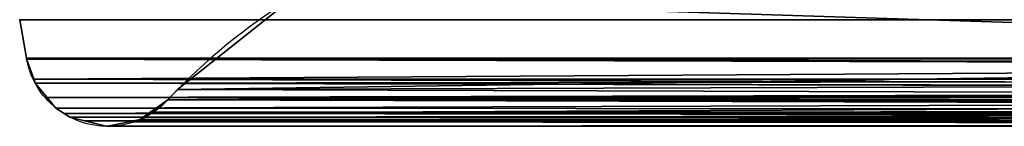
# Model space of a CAD drawing. Header units: millimetres. Extents: x -322 to 8072, y -96 to 57.
# Tile 16 of 256: x -193 to -138, y -47 to -41. Entities that reach past the tile are written whole.
import ezdxf

# ---------------------------------------------------------------- set-up
doc = ezdxf.new("R2010")
doc.units = ezdxf.units.MM
doc.layers.add('151', color=7, linetype='Continuous', true_color=0xffffff)

# ---------------------------------------------------------------- blocks, each defined once
blk = doc.blocks.new('UG_SURFACE_011')
at = {"layer": '151', "color": 252, "linetype": 'Continuous', "lineweight": 35}
for points in [[(-184.256, -44.651, 1892.256), (-177.856, -39.556, 1885.856), (177.856, -39.556, 1885.856)], [(177.856, -39.556, 1885.856), (183.078, -43.503, 1891.078), (-184.256, -44.651, 1892.256)], [(-184.256, -44.651, 1419.744), (-177.856, -39.556, 1426.144), (-177.856, -39.556, 1885.856), (-184.256, -44.651, 1892.256)], [(-177.856, -39.556, 1426.144), (-184.256, -44.651, 1419.744), (0, -45.236, 1419.187)], [(0, -45.236, 1419.187), (0, -39.556, 1426.144), (-177.856, -39.556, 1426.144)], [(-192.797, -42.882, 1900.797), (-193.182, -40.709, 1901.182), (-193.182, -40.709, 1410.818), (-192.797, -42.882, 1411.203)], [(192.797, -42.882, 1900.797), (193.182, -40.709, 1901.182), (-193.182, -40.709, 1901.182), (-192.797, -42.882, 1900.797)], [(0, -42.882, 1411.203), (-192.797, -42.882, 1411.203), (-193.182, -40.709, 1410.818), (0, -40.709, 1410.818)], [(192.426, -44.026, 1900.426), (-192.797, -42.882, 1900.797), (-192.789, -42.925, 1900.789)], [(192.426, -44.026, 1900.426), (192.797, -42.882, 1900.797), (-192.797, -42.882, 1900.797)], [(-192.789, -42.925, 1900.789), (-192.797, -42.882, 1411.203), (-192.789, -42.925, 1411.211)], [(-192.789, -42.925, 1900.789), (-192.797, -42.882, 1900.797), (-192.797, -42.882, 1411.203)], [(-192.789, -42.925, 1411.211), (-192.797, -42.882, 1411.203), (0, -42.882, 1411.203)], [(-192.384, -44.062, 1411.616), (-192.789, -42.925, 1411.211), (0, -42.882, 1411.203)], [(192.426, -44.026, 1900.426), (-192.789, -42.925, 1900.789), (-192.384, -44.062, 1900.384)], [(-192.789, -42.925, 1411.211), (-192.384, -44.062, 1411.616), (-192.384, -44.062, 1900.384), (-192.789, -42.925, 1900.789)], [(0, -42.882, 1411.203), (0, -43.998, 1411.65), (-192.384, -44.062, 1411.616)], [(183.078, -43.503, 1891.078), (-184.813, -45.236, 1892.813), (-184.256, -44.651, 1892.256)], [(183.078, -43.503, 1891.078), (184.813, -45.236, 1892.813), (-184.813, -45.236, 1892.813)], [(0, -43.998, 1411.65), (0, -44.048, 1411.67), (-192.384, -44.062, 1411.616)], [(-192.384, -44.062, 1900.384), (192.406, -44.087, 1900.406), (192.426, -44.026, 1900.426)], [(-192.301, -44.296, 1411.699), (-192.384, -44.062, 1411.616), (0, -44.048, 1411.67)], [(-192.384, -44.062, 1900.384), (-192.382, -44.07, 1900.382), (192.406, -44.087, 1900.406)], [(-192.382, -44.07, 1900.382), (-192.384, -44.062, 1411.616), (-192.301, -44.296, 1411.699)], [(-192.382, -44.07, 1900.382), (-192.384, -44.062, 1900.384), (-192.384, -44.062, 1411.616)], [(-192.382, -44.07, 1900.382), (191.728, -45.121, 1899.728), (192.401, -44.103, 1900.401)], [(-192.382, -44.07, 1900.382), (191.715, -45.131, 1899.715), (191.728, -45.121, 1899.728)], [(191.715, -45.131, 1899.715), (-192.382, -44.07, 1900.382), (-192.301, -44.296, 1900.301)], [(192.401, -44.103, 1900.401), (192.406, -44.087, 1900.406), (-192.382, -44.07, 1900.382)], [(-192.301, -44.296, 1900.301), (-192.382, -44.07, 1900.382), (-192.301, -44.296, 1411.699)], [(0, -44.048, 1411.67), (0, -44.644, 1411.909), (-192.301, -44.296, 1411.699)], [(-192.301, -44.296, 1900.301), (-191.636, -45.092, 1899.636), (191.668, -45.168, 1899.668)], [(191.668, -45.168, 1899.668), (191.715, -45.131, 1899.715), (-192.301, -44.296, 1900.301)], [(-192.301, -44.296, 1411.699), (-191.636, -45.092, 1412.364), (-191.636, -45.092, 1899.636), (-192.301, -44.296, 1900.301)], [(-191.636, -45.092, 1412.364), (-192.301, -44.296, 1411.699), (0, -44.644, 1411.909)], [(0, -44.644, 1411.909), (0, -45.075, 1412.343), (-191.636, -45.092, 1412.364)], [(-184.256, -44.651, 1892.256), (-184.813, -45.236, 1419.187), (-184.256, -44.651, 1419.744)], [(-184.256, -44.651, 1892.256), (-184.813, -45.236, 1892.813), (-184.813, -45.236, 1419.187)], [(-184.256, -44.651, 1419.744), (-184.813, -45.236, 1419.187), (0, -45.236, 1419.187)], [(0, -45.075, 1412.343), (0, -45.108, 1412.377), (-191.636, -45.092, 1412.364)], [(-191.636, -45.092, 1899.636), (-191.626, -45.104, 1899.626), (191.668, -45.168, 1899.668)], [(-191.134, -45.692, 1899.135), (-191.636, -45.092, 1412.364), (-191.134, -45.692, 1412.866)], [(-191.134, -45.692, 1899.135), (-191.626, -45.104, 1899.626), (-191.636, -45.092, 1412.364)], [(-191.626, -45.104, 1899.626), (-191.636, -45.092, 1899.636), (-191.636, -45.092, 1412.364)], [(-191.134, -45.692, 1412.866), (-191.636, -45.092, 1412.364), (0, -45.108, 1412.377)], [(190.695, -45.941, 1898.695), (-191.626, -45.104, 1899.626), (-191.134, -45.692, 1899.135)], [(190.695, -45.941, 1898.695), (191.668, -45.168, 1899.668), (-191.626, -45.104, 1899.626)], [(-190.675, -45.991, 1413.325), (-191.134, -45.692, 1412.866), (0, -45.108, 1412.377)], [(0, -45.108, 1412.377), (0, -45.964, 1413.239), (-190.675, -45.991, 1413.325)], [(-185.82, -45.947, 1418.18), (-184.813, -45.236, 1419.187), (-184.813, -45.236, 1892.813)], [(-184.813, -45.236, 1419.187), (-185.82, -45.947, 1418.18), (0, -45.783, 1418.581)], [(185.774, -45.919, 1893.774), (-185.775, -45.916, 1893.775), (-184.813, -45.236, 1892.813)], [(-184.813, -45.236, 1892.813), (184.813, -45.236, 1892.813), (185.774, -45.919, 1893.774)], [(0, -45.783, 1418.581), (0, -45.236, 1419.187), (-184.813, -45.236, 1419.187)], [(190.695, -45.941, 1898.695), (-191.134, -45.692, 1899.135), (-190.675, -45.991, 1898.675)], [(-191.134, -45.692, 1412.866), (-190.675, -45.991, 1413.325), (-190.675, -45.991, 1898.675), (-191.134, -45.692, 1899.135)], [(-190.675, -45.991, 1898.675), (190.645, -45.981, 1898.645), (190.695, -45.941, 1898.695)], [(-190.675, -45.991, 1413.325), (0, -45.964, 1413.239), (0, -45.983, 1413.288)], [(-190.675, -45.991, 1898.675), (-190.656, -46.004, 1898.656), (190.645, -45.981, 1898.645)], [(0, -45.983, 1413.288), (0, -45.997, 1413.324), (-190.675, -45.991, 1413.325)], [(-190.346, -46.205, 1898.346), (-190.675, -45.991, 1413.325), (-190.346, -46.205, 1413.654)], [(-190.346, -46.205, 1898.346), (-190.656, -46.004, 1898.656), (-190.675, -45.991, 1413.325)], [(-190.656, -46.004, 1898.656), (-190.675, -45.991, 1898.675), (-190.675, -45.991, 1413.325)], [(-190.346, -46.205, 1413.654), (-190.675, -45.991, 1413.325), (0, -45.997, 1413.324)], [(190.394, -46.18, 1898.394), (190.645, -45.981, 1898.645), (-190.656, -46.004, 1898.656)], [(-190.656, -46.004, 1898.656), (189.545, -46.391, 1897.545), (190.394, -46.18, 1898.394)], [(189.545, -46.391, 1897.545), (-190.656, -46.004, 1898.656), (-190.346, -46.205, 1898.346)], [(0, -45.997, 1413.324), (-189.518, -46.407, 1414.482), (-190.346, -46.205, 1413.654)], [(185.825, -45.956, 1893.825), (-186.953, -46.459, 1894.953), (-186.373, -46.338, 1894.373)], [(185.825, -45.956, 1893.825), (186.346, -46.326, 1894.346), (-186.953, -46.459, 1894.953)], [(185.774, -45.919, 1893.774), (-186.373, -46.338, 1894.373), (-185.82, -45.947, 1893.82)], [(-186.373, -46.338, 1894.373), (185.774, -45.919, 1893.774), (185.825, -45.956, 1893.825)], [(-186.373, -46.338, 1417.627), (-185.82, -45.947, 1893.82), (-186.373, -46.338, 1894.373)], [(-186.373, -46.338, 1417.627), (-185.82, -45.947, 1418.18), (-185.82, -45.947, 1893.82)], [(-185.82, -45.947, 1418.18), (-186.373, -46.338, 1417.627), (0, -46.532, 1416.999)], [(-185.82, -45.947, 1418.18), (0, -45.972, 1418.182), (0, -45.783, 1418.581)], [(-185.82, -45.947, 1893.82), (-185.775, -45.916, 1893.775), (185.774, -45.919, 1893.774)], [(-185.775, -45.916, 1893.775), (-185.82, -45.947, 1893.82), (-185.82, -45.947, 1418.18)], [(0, -46.532, 1416.999), (0, -45.975, 1418.175), (-185.82, -45.947, 1418.18)], [(189.545, -46.391, 1897.545), (-190.346, -46.205, 1898.346), (-189.518, -46.407, 1897.518)], [(-190.346, -46.205, 1413.654), (-189.518, -46.407, 1414.482), (-189.518, -46.407, 1897.518), (-190.346, -46.205, 1898.346)], [(-189.518, -46.407, 1897.518), (189.488, -46.405, 1897.488), (189.545, -46.391, 1897.545)], [(-189.518, -46.407, 1897.518), (-189.49, -46.413, 1897.49), (189.488, -46.405, 1897.488)], [(-189.49, -46.413, 1897.49), (-189.518, -46.407, 1414.482), (-189.518, -46.407, 1414.482)], [(-189.518, -46.407, 1414.482), (-188.287, -46.706, 1415.713), (-188.287, -46.706, 1896.287), (-189.49, -46.413, 1897.49)], [(-189.49, -46.413, 1897.49), (-189.518, -46.407, 1897.518), (-189.518, -46.407, 1414.482)], [(-189.518, -46.407, 1414.482), (0, -46.458, 1414.494), (0, -46.652, 1414.986)], [(-188.287, -46.706, 1415.713), (-189.518, -46.407, 1414.482), (0, -46.652, 1414.986)], [(0, -46.447, 1414.467), (0, -46.458, 1414.494), (-189.518, -46.407, 1414.482)], [(188.309, -46.698, 1896.309), (189.488, -46.405, 1897.488), (-189.49, -46.413, 1897.49)], [(188.309, -46.698, 1896.309), (-189.49, -46.413, 1897.49), (-188.287, -46.706, 1896.287)], [(0, -46.629, 1415.685), (0, -46.628, 1415.708), (-188.287, -46.706, 1415.713)], [(-188.229, -46.72, 1415.771), (-188.287, -46.706, 1415.713), (0, -46.628, 1415.708)], [(0, -46.652, 1414.986), (0, -46.629, 1415.685), (-188.287, -46.706, 1415.713)], [(-188.287, -46.706, 1896.287), (188.249, -46.713, 1896.249), (188.309, -46.698, 1896.309)], [(-188.287, -46.706, 1896.287), (-188.249, -46.715, 1896.249), (188.249, -46.713, 1896.249)], [(-188.287, -46.706, 1415.713), (-188.229, -46.72, 1896.229), (-188.249, -46.715, 1896.249)], [(-188.287, -46.706, 1415.713), (-188.209, -46.72, 1896.209), (-188.219, -46.72, 1896.219)], [(-188.209, -46.72, 1896.209), (-188.287, -46.706, 1415.713), (-188.229, -46.72, 1415.771)], [(-188.219, -46.72, 1896.219), (-188.229, -46.72, 1896.229), (-188.287, -46.706, 1415.713)], [(-188.249, -46.715, 1896.249), (-188.287, -46.706, 1896.287), (-188.287, -46.706, 1415.713)], [(187.015, -46.467, 1895.015), (-188.249, -46.715, 1896.249), (-188.229, -46.72, 1896.229)], [(187.015, -46.467, 1895.015), (188.219, -46.72, 1896.219), (-188.249, -46.715, 1896.249)], [(188.219, -46.72, 1896.219), (188.249, -46.713, 1896.249), (-188.249, -46.715, 1896.249)], [(186.953, -46.454, 1894.953), (-188.229, -46.72, 1896.229), (-188.219, -46.72, 1896.219)], [(-188.229, -46.72, 1896.229), (186.953, -46.454, 1894.953), (187.015, -46.467, 1895.015)], [(-186.999, -46.468, 1894.999), (-188.229, -46.72, 1415.771), (-188.219, -46.72, 1415.781)], [(-188.229, -46.72, 1415.771), (-186.999, -46.468, 1894.999), (-188.209, -46.72, 1896.209)], [(-188.219, -46.72, 1415.781), (-188.229, -46.72, 1415.771), (0, -46.628, 1415.708)], [(-188.219, -46.72, 1896.219), (-188.209, -46.72, 1896.209), (186.953, -46.454, 1894.953)], [(-188.219, -46.72, 1415.781), (-188.209, -46.72, 1415.791), (-186.999, -46.468, 1894.999)], [(0, -46.628, 1415.708), (-188.209, -46.72, 1415.791), (-188.219, -46.72, 1415.781)], [(186.953, -46.454, 1894.953), (-188.209, -46.72, 1896.209), (-186.999, -46.468, 1894.999)], [(-188.209, -46.72, 1415.791), (-186.999, -46.468, 1417.001), (-186.999, -46.468, 1894.999)], [(-186.999, -46.468, 1417.001), (-188.209, -46.72, 1415.791), (0, -46.628, 1415.708)], [(-186.999, -46.468, 1417.001), (-186.373, -46.338, 1894.373), (-186.953, -46.459, 1894.953)], [(-186.373, -46.338, 1894.373), (-186.999, -46.468, 1417.001), (-186.373, -46.338, 1417.627)], [(-186.373, -46.338, 1894.373), (-186.999, -46.468, 1417.001), (-186.999, -46.468, 1417.001)], [(-186.373, -46.338, 1417.627), (-186.999, -46.468, 1417.001), (0, -46.532, 1416.999)], [(-186.999, -46.468, 1894.999), (-186.953, -46.459, 1894.953), (186.953, -46.454, 1894.953)], [(-186.953, -46.459, 1894.953), (-186.999, -46.468, 1894.999), (-186.999, -46.468, 1417.001)], [(0, -46.628, 1415.708), (0, -46.589, 1416.879), (-186.999, -46.468, 1417.001)], [(0, -46.589, 1416.879), (0, -46.538, 1416.985), (-186.999, -46.468, 1417.001)], [(186.346, -46.326, 1894.346), (186.953, -46.454, 1894.953), (-186.953, -46.459, 1894.953)]]:
    blk.add_3dface(points, dxfattribs=at)

msp = doc.modelspace()

# ---------------------------------------------------------------- linework, layer by layer
at = {"layer": '151', "color": 253, "linetype": 'Continuous', "lineweight": -3}
for p, q in [((-193.182, -40.709, 1410.818), (-192.797, -42.882, 1411.203)), ((-193.182, -40.709, 1901.182), (-192.797, -42.882, 1900.797))]:
    msp.add_line(p, q, dxfattribs=at)
for points in [[(-177.856, -39.556, 1885.856), (-180.322, -41.059, 1888.322), (-182.676, -42.937, 1890.676), (-184.813, -45.236, 1892.813)], [(-177.856, -39.556, 1426.144), (-180.322, -41.059, 1423.678), (-182.676, -42.937, 1421.324), (-184.813, -45.236, 1419.187)], [(-192.797, -42.882, 1411.203), (-128.531, -42.882, 1411.203), (-64.266, -42.882, 1411.203), (0, -42.882, 1411.203)], [(-192.797, -42.882, 1900.797), (-192.797, -42.882, 1737.599), (-192.797, -42.882, 1574.401), (-192.797, -42.882, 1411.203)], [(192.797, -42.882, 1900.797), (64.266, -42.882, 1900.797), (-64.266, -42.882, 1900.797), (-192.797, -42.882, 1900.797)], [(-184.813, -45.236, 1892.813), (-185.782, -46.279, 1893.782), (-187.016, -46.72, 1895.016), (-188.219, -46.72, 1896.219)], [(-184.813, -45.236, 1419.187), (-185.782, -46.279, 1418.218), (-187.016, -46.72, 1416.984), (-188.219, -46.72, 1415.781)], [(-184.813, -45.236, 1419.187), (-123.209, -45.236, 1419.187), (-61.604, -45.236, 1419.187), (0, -45.236, 1419.187)], [(184.813, -45.236, 1892.813), (61.604, -45.236, 1892.813), (-61.604, -45.236, 1892.813), (-184.813, -45.236, 1892.813)], [(-184.813, -45.236, 1892.813), (-184.813, -45.236, 1734.938), (-184.813, -45.236, 1577.062), (-184.813, -45.236, 1419.187)]]:
    msp.add_open_spline(points, degree=3, dxfattribs=at)
for points in [[(-188.219, -46.72, 1896.219), (-189.162, -46.72, 1897.162), (-190.119, -46.443, 1898.119), (-191.392, -45.509, 1899.392), (-191.78, -45.117, 1899.78), (-192.426, -44.135, 1900.426), (-192.679, -43.545, 1900.679), (-192.797, -42.882, 1900.797)], [(-188.219, -46.72, 1415.781), (-189.162, -46.72, 1414.838), (-190.119, -46.443, 1413.881), (-191.392, -45.509, 1412.608), (-191.78, -45.117, 1412.22), (-192.426, -44.135, 1411.574), (-192.679, -43.545, 1411.321), (-192.797, -42.882, 1411.203)]]:
    msp.add_open_spline(points, degree=3, knots=[0, 0, 0, 0, 0.5, 0.5, 0.75, 0.75, 1, 1, 1, 1], dxfattribs=at)

# ---------------------------------------------------------------- block references
msp.add_blockref('UG_SURFACE_011', (0, 0), dxfattribs=at)

doc.saveas('drawing.dxf')
